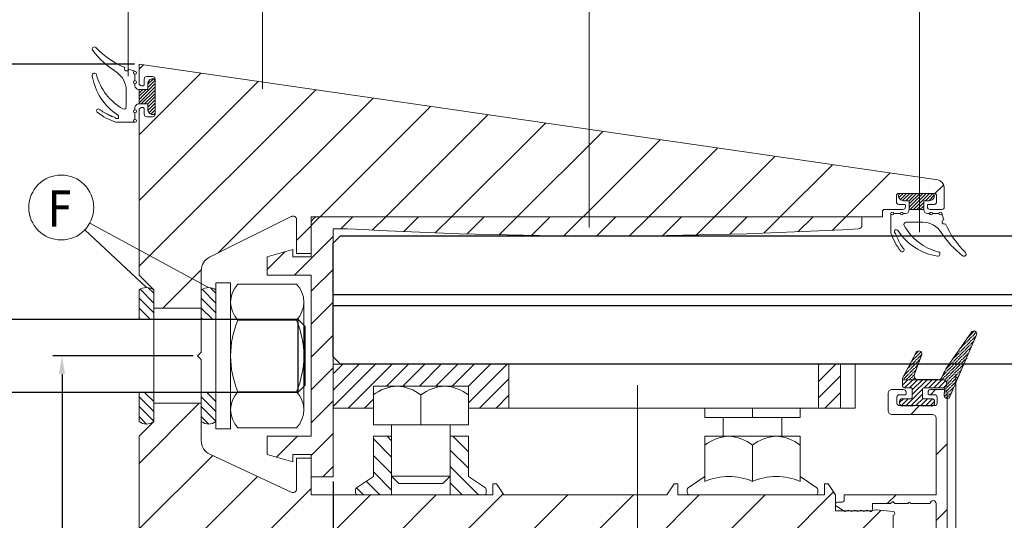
# Model space of a CAD drawing. Header units: millimetres. Extents: x 475 to 4940, y -52 to 2368.
# Tile 9 of 12: x 1249 to 1383, y 117 to 185. Entities that reach past the tile are written whole.
import ezdxf

# ---------------------------------------------------------------- set-up
doc = ezdxf.new("R2010")
doc.units = ezdxf.units.MM
doc.layers.get('0').update_dxf_attribs({"lineweight": 13})
for name, color, linetype, lineweight in [('CARTER INTERNO PICCOLO 27.6', 8, 'Continuous', 9), ('DADO FLANGIATO M8', 3, 'Continuous', 9), ('FISSAGGIO M10', 73, 'Continuous', 13), ('GUARNIZIONI', 7, 'Continuous', 9), ('INDICATORI', 7, 'Continuous', 5), ('PENSILINA MINI', 8, 'Continuous', 9), ('PLASTICA REGISTRO TRIANGOLARE MEDIA 75.3', 6, 'Continuous', 9), ('Quote', 5, 'Continuous', 9), ('VITE M8X8', 117, 'Continuous', 9)]:
    doc.layers.add(name, color=color, linetype=linetype, lineweight=lineweight)
doc.layers.add('DEFAULT', color=7, linetype='Continuous')
doc.layers.add('VETRO', color=140, linetype='Continuous')
doc.layers.add('PLASTICA L PICCOLA', color=1, linetype='Continuous', lineweight=9, true_color=0xff0000)
doc.styles.get("Standard").update_dxf_attribs({"font": 'TAHOMA.TTF'})
doc.styles.add('STANDARD-Tahoma', font='TAHOMA.TTF')
doc.dimstyles.new('Annotativa millimetri', dxfattribs={"dimscale": 0, "dimtxt": 5, "dimasz": 2.5, "dimexe": 1.25, "dimexo": 0.625, "dimtad": 1, "dimtoh": 1, "dimdec": 1, "dimtxsty": 'Standard', "dimcen": 2.5, "dimclrd": 256, "dimclre": 256, "dimclrt": 7, "dimadec": 0, "dimazin": 0, "dimtfac": 1, "dimtdec": 1, "dimtmove": 0, "dimatfit": 3, "dimfxl": 1, "dimarcsym": 0})

# ---------------------------------------------------------------- blocks, each defined once
blk = doc.blocks.new('*D15')
at = {"layer": 'Defpoints', "color": 0}
for p in [(1265.17, 179.19), (1243.05, 84.32), (1265.15, 84.32)]:
    blk.add_point(p, dxfattribs=at)
at = {"layer": 'Quote', "lineweight": -2}
for p, q in [((1264.54, 179.19), (1241.8, 179.19)), ((1243.05, 176.69), (1243.05, 119.39)), ((1243.05, 86.82), (1243.05, 105.3)), ((1264.53, 84.32), (1241.8, 84.32))]:
    blk.add_line(p, q, dxfattribs=at)
at = {"layer": 'Quote'}
for points in [[(1243.47, 176.69), (1242.63, 176.69), (1243.05, 179.19)], [(1242.63, 86.82), (1243.47, 86.82), (1243.05, 84.32)]]:
    blk.add_solid(points, dxfattribs=at)
at = {"layer": 'Quote', "color": 7, "insert": (1243.05, 112.34), "char_height": 5, "attachment_point": 5, "rotation": 90}
blk.add_mtext('94,9', dxfattribs=at)
blk = doc.blocks.new('*D16')
at = {"layer": 'Defpoints', "color": 0}
for p in [(1254.64, 139.32), (1273.17, 139.32), (1265.15, 84.32)]:
    blk.add_point(p, dxfattribs=at)
at = {"layer": 'Quote', "lineweight": -2}
for p, q in [((1272.54, 139.32), (1253.39, 139.32)), ((1254.64, 136.82), (1254.64, 115.82)), ((1254.64, 86.82), (1254.64, 107.83)), ((1264.53, 84.32), (1253.39, 84.32))]:
    blk.add_line(p, q, dxfattribs=at)
at = {"layer": 'Quote'}
for points in [[(1255.05, 136.82), (1254.22, 136.82), (1254.64, 139.32)], [(1254.22, 86.82), (1255.05, 86.82), (1254.64, 84.32)]]:
    blk.add_solid(points, dxfattribs=at)
at = {"layer": 'Quote', "color": 7, "insert": (1254.64, 111.82), "char_height": 5, "attachment_point": 5, "rotation": 90}
blk.add_mtext('55', dxfattribs=at)
blk = doc.blocks.new('*D18')
at = {"layer": 'Defpoints', "color": 0}
for p in [(1291.67, 122.78), (1375.55, 110.05), (1291.67, 80.5)]:
    blk.add_point(p, dxfattribs=at)
at = {"layer": 'Quote', "lineweight": -2}
for p, q in [((1291.67, 122.15), (1291.67, 79.25)), ((1375.55, 109.42), (1375.55, 79.25)), ((1294.17, 80.5), (1304.68, 80.5)), ((1373.05, 80.5), (1318.74, 80.5))]:
    blk.add_line(p, q, dxfattribs=at)
at = {"layer": 'Quote'}
for points in [[(1294.17, 80.91), (1294.17, 80.08), (1291.67, 80.5)], [(1373.05, 80.08), (1373.05, 80.91), (1375.55, 80.5)]]:
    blk.add_solid(points, dxfattribs=at)
at = {"layer": 'Quote', "color": 7, "insert": (1311.71, 80.5), "char_height": 5, "attachment_point": 5}
blk.add_mtext('83,9', dxfattribs=at)

msp = doc.modelspace()

# ---------------------------------------------------------------- hatches: boundary and pattern name
h = msp.add_hatch()
h.set_pattern_fill('ANSI31', color=256, scale=2, style=0)
h.set_pattern_definition([(45, (947.6656, -4.2996), (-4.49013, 4.49013), [])])
edge = h.paths.add_edge_path()
edge.add_line((1267.17, 145.82), (1267.17, 148.32))
edge.add_line((1267.17, 148.32), (1265.17, 150.32))
edge.add_line((1265.17, 150.32), (1265.17, 172.89))
edge.add_arc((1265.52, 172.89), 0.35, 90, 180, ccw=False)
edge.add_line((1265.52, 173.24), (1265.77, 173.24))
edge.add_arc((1265.77, 173.14), 0.1, 0.0001, 89.9999, ccw=False)
edge.add_line((1265.87, 173.14), (1265.87, 172.34))
edge.add_arc((1266.22, 172.34), 0.35, 180, 270)
edge.add_line((1266.22, 171.99), (1267.02, 171.99))
edge.add_arc((1267.02, 172.34), 0.35, 270, 360)
edge.add_line((1267.37, 172.34), (1267.37, 177.14))
edge.add_arc((1267.02, 177.14), 0.35, 0, 90)
edge.add_line((1267.02, 177.49), (1266.22, 177.49))
edge.add_arc((1266.22, 177.14), 0.35, 90, 180)
edge.add_line((1265.87, 177.14), (1265.87, 176.34))
edge.add_arc((1265.77, 176.34), 0.1, 270, 360, ccw=False)
edge.add_line((1265.77, 176.24), (1265.52, 176.24))
edge.add_arc((1265.52, 176.59), 0.35, 180.0001, 269.9999, ccw=False)
edge.add_line((1265.17, 176.59), (1265.17, 179.19))
edge.add_line((1265.17, 179.19), (1374.28, 163.35))
edge.add_arc((1374.14, 162.37), 1, 0.5, 81.7404, ccw=False)
edge.add_line((1375.14, 162.37), (1375.16, 159.63))
edge.add_arc((1374.86, 159.62), 0.3, -90, 0.5, ccw=False)
edge.add_line((1374.86, 159.32), (1373.21, 159.32))
edge.add_arc((1373.21, 159.67), 0.35, 180, 270, ccw=False)
edge.add_line((1372.86, 159.67), (1372.86, 159.92))
edge.add_arc((1372.96, 159.92), 0.1, 90, 180, ccw=False)
edge.add_line((1372.96, 160.02), (1373.76, 160.02))
edge.add_arc((1373.76, 160.37), 0.35, 270, 360)
edge.add_line((1374.11, 160.37), (1374.11, 161.17))
edge.add_arc((1373.76, 161.17), 0.35, 0, 90)
edge.add_line((1373.76, 161.52), (1368.96, 161.52))
edge.add_arc((1368.96, 161.17), 0.35, 90, 180)
edge.add_line((1368.61, 161.17), (1368.61, 160.37))
edge.add_arc((1368.96, 160.37), 0.35, 180, 270)
edge.add_line((1368.96, 160.02), (1369.76, 160.02))
edge.add_arc((1369.76, 159.92), 0.1, 0, 90, ccw=False)
edge.add_line((1369.86, 159.92), (1369.86, 159.67))
edge.add_arc((1369.51, 159.67), 0.35, -90, 0, ccw=False)
edge.add_line((1369.51, 159.32), (1367.01, 159.32))
edge.add_arc((1367.01, 159.02), 0.3, 90.0001, 180)
edge.add_line((1366.71, 159.02), (1366.71, 158.32))
edge.add_line((1366.71, 158.32), (1288.67, 158.32))
edge.add_line((1288.67, 158.32), (1288.67, 153.32))
edge.add_line((1288.67, 153.32), (1286.67, 153.32))
edge.add_line((1286.67, 153.32), (1286.67, 157.91))
edge.add_arc((1286.17, 157.91), 0.5, 360, 476.5459)
edge.add_line((1285.94, 158.36), (1274.77, 152.78))
edge.add_arc((1275.67, 150.99), 2, 116.5459, 180)
edge.add_line((1273.67, 150.99), (1273.67, 145.82))
edge.add_line((1273.67, 132.82), (1273.67, 127.69))
edge.add_arc((1275.67, 127.69), 2, 180, 244.8658)
edge.add_line((1274.82, 125.88), (1285.95, 120.66))
edge.add_arc((1286.17, 121.11), 0.5, 244.8658, 360.0063)
edge.add_line((1286.67, 121.11), (1286.67, 125.32))
edge.add_line((1286.67, 125.32), (1288.67, 125.32))
edge.add_line((1288.67, 125.32), (1288.67, 120.32))
edge.add_line((1288.67, 120.32), (1313.48, 120.32))
edge.add_line((1313.48, 120.32), (1313.48, 121.82))
edge.add_line((1313.48, 121.82), (1313.98, 121.82))
edge.add_line((1313.98, 121.82), (1314.99, 120.32))
edge.add_line((1314.99, 120.32), (1337.27, 120.32))
edge.add_line((1337.27, 120.32), (1338.28, 121.82))
edge.add_line((1338.28, 121.82), (1338.78, 121.82))
edge.add_line((1338.78, 121.82), (1338.78, 120.32))
edge.add_line((1338.78, 120.32), (1358.78, 120.32))
edge.add_line((1358.78, 120.32), (1358.78, 121.82))
edge.add_line((1358.78, 121.82), (1359.28, 121.82))
edge.add_line((1359.28, 121.82), (1360.29, 120.32))
edge.add_line((1360.29, 120.32), (1360.29, 118.12))
edge.add_line((1360.29, 118.12), (1365.13, 118.12))
edge.add_line((1365.13, 118.12), (1365.19, 118.13))
edge.add_line((1365.19, 118.13), (1365.8, 118.24))
edge.add_line((1365.8, 118.24), (1365.88, 118.24))
edge.add_line((1365.88, 118.24), (1368.19, 118.01))
edge.add_arc((1368.16, 117.76), 0.25, -90, 84.2929, ccw=False)
edge.add_line((1368.16, 117.51), (1368.16, 109.91))
edge.add_arc((1368.16, 109.66), 0.25, -84.2929, 90, ccw=False)
edge.add_line((1368.19, 109.41), (1365.88, 109.18))
edge.add_line((1365.88, 109.18), (1365.8, 109.18))
edge.add_line((1365.8, 109.18), (1365.19, 109.29))
edge.add_line((1365.19, 109.29), (1365.13, 109.3))
edge.add_line((1365.13, 109.3), (1360.29, 109.3))
edge.add_line((1360.29, 109.3), (1360.3, 107.1))
edge.add_line((1360.3, 107.1), (1265.15, 84.32))
edge.add_line((1265.15, 84.32), (1265.16, 128.32))
edge.add_line((1265.16, 128.32), (1267.17, 130.32))
edge.add_line((1267.17, 130.32), (1267.17, 132.82))
edge.add_line((1273.67, 132.82), (1267.17, 132.82))
edge.add_line((1273.67, 145.82), (1267.17, 145.82))
h = msp.add_hatch()
h.set_pattern_fill('ANSI36', color=256, scale=2.5, angle=90)
h.set_pattern_definition([(45, (1465.79238, 119.62887), (0.6076699, 0.1657282), [0.78125, -0.15625, 0, -0.15625])])
h.paths.add_polyline_path([(1378.87, 142.55, -0.845098), (1379.58, 142.2), (1375.94, 133.77, -0.879618), (1375.15, 133.86), (1375.2, 134.78, 0.361136), (1375.01, 134.95), (1375, 134.95, 1.000621), (1374.9, 136.05), (1374.35, 136.05, 0.289354), (1374.87, 136.44, -0.074437), (1376.03, 138.44)])
h.paths.add_polyline_path([(1371.34, 139.78, -0.85773), (1372.09, 139.51), (1371.1, 136.81, 0.544748), (1371.56, 136.05), (1369.44, 136.05), (1369.44, 136.25)])
h = msp.add_hatch()
h.set_pattern_fill('ANSI31', color=256, scale=3.75, angle=90)
h.set_pattern_definition([(45, (1465.7924, 119.62887), (0.3314563, -0.3314563), [])])
h.paths.add_polyline_path([(1371.56, 136.05), (1374.35, 136.05), (1374.9, 136.05, -1.000621), (1375, 134.95), (1372.4, 134.95, 0.422161), (1372.19, 134.75), (1372.19, 133.65, 0.414214), (1372.39, 133.45), (1373.44, 133.45, -0.414214), (1373.84, 133.05), (1373.84, 132.85, -0.414214), (1373.44, 132.45, 0.025002), (1369.44, 132.45, -0.414214), (1369.04, 132.85), (1369.04, 133.05, -0.414214), (1369.44, 133.45), (1370.59, 133.45, 0.414214), (1370.79, 133.65), (1370.79, 134.75, 0.413582), (1370.59, 134.95), (1369.74, 134.95, -0.414213), (1369.44, 135.25), (1369.44, 136.05)])
h = msp.add_hatch()
h.set_pattern_fill('ANSI31', color=256, scale=2, style=0)
edge = h.paths.add_edge_path()
edge.add_line((1370.37, 119.32), (1370.17, 119.12))
edge.add_line((1370.17, 119.12), (1368.42, 119.12))
edge.add_line((1368.42, 119.12), (1368.12, 119.42))
edge.add_line((1368.12, 119.42), (1367.82, 119.12))
edge.add_line((1367.82, 119.12), (1365.34, 119.12))
edge.add_line((1365.34, 119.12), (1365.34, 118.33))
edge.add_arc((1365.04, 118.33), 0.3, 270, 360, ccw=False)
edge.add_line((1365.04, 118.03), (1364.83, 118.12))
edge.add_arc((1364.61, 117.91), 0.3, 45, 135)
edge.add_arc((1364.19, 118.33), 0.3, 225, 315, ccw=False)
edge.add_arc((1363.77, 117.91), 0.3, 45, 135)
edge.add_arc((1363.34, 118.33), 0.3, 225, 315, ccw=False)
edge.add_arc((1362.92, 117.91), 0.3, 45, 135)
edge.add_arc((1362.49, 118.33), 0.3, 225, 315, ccw=False)
edge.add_arc((1362.07, 117.91), 0.3, 45, 135)
edge.add_arc((1361.64, 118.33), 0.3, 236.7641, 315, ccw=False)
edge.add_line((1361.48, 118.08), (1360.43, 118.77))
edge.add_arc((1360.59, 119.02), 0.3, 90, 236.7641, ccw=False)
edge.add_line((1360.59, 119.32), (1361.2, 119.32))
edge.add_arc((1361.2, 119.62), 0.3, 270, 359.9963)
edge.add_line((1361.5, 119.62), (1361.5, 120.32))
edge.add_line((1361.5, 120.32), (1374.05, 120.32))
edge.add_line((1374.05, 120.32), (1374.05, 130.8))
edge.add_arc((1373.55, 130.8), 0.5, 0, 90)
edge.add_line((1373.55, 131.3), (1367.99, 131.3))
edge.add_arc((1367.99, 131.8), 0.5, 180, 270, ccw=False)
edge.add_line((1367.49, 131.8), (1367.49, 134.2))
edge.add_arc((1367.99, 134.2), 0.5, 90, 180, ccw=False)
edge.add_line((1367.99, 134.7), (1369.59, 134.7))
edge.add_arc((1369.59, 134.35), 0.35, 0.0001, 89.9999, ccw=False)
edge.add_line((1369.94, 134.35), (1369.94, 134.1))
edge.add_arc((1369.84, 134.1), 0.1, 270, 360, ccw=False)
edge.add_line((1369.84, 134), (1369.04, 134))
edge.add_arc((1369.04, 133.65), 0.35, 90, 180)
edge.add_line((1368.69, 133.65), (1368.69, 132.85))
edge.add_arc((1369.04, 132.85), 0.35, 180, 270)
edge.add_line((1369.04, 132.5), (1373.84, 132.5))
edge.add_arc((1373.84, 132.85), 0.35, 270, 360)
edge.add_line((1374.19, 132.85), (1374.19, 133.65))
edge.add_arc((1373.84, 133.65), 0.35, 0.0001, 89.9999)
edge.add_line((1373.84, 134), (1373.04, 134))
edge.add_arc((1373.04, 134.1), 0.1, 180.0001, 269.9999, ccw=False)
edge.add_line((1372.94, 134.1), (1372.94, 134.35))
edge.add_arc((1373.29, 134.35), 0.35, 90, 180, ccw=False)
edge.add_line((1373.29, 134.7), (1375.05, 134.7))
edge.add_arc((1375.05, 134.2), 0.5, 0, 90, ccw=False)
edge.add_line((1375.55, 134.2), (1375.55, 110.1))
edge.add_arc((1372.55, 110.1), 3, -90, 0, ccw=False)
edge.add_line((1372.55, 107.1), (1361.5, 107.1))
edge.add_line((1361.5, 107.1), (1361.5, 108))
edge.add_arc((1361.2, 108), 0.3, 360, 450)
edge.add_line((1361.2, 108.3), (1360.5, 108.3))
edge.add_line((1360.5, 108.3), (1360.5, 108.69))
edge.add_line((1360.5, 108.69), (1361.48, 109.34))
edge.add_arc((1361.64, 109.09), 0.3, 45, 123.2359, ccw=False)
edge.add_arc((1362.07, 109.51), 0.3, 225, 315)
edge.add_arc((1362.49, 109.09), 0.3, 45, 135, ccw=False)
edge.add_arc((1362.92, 109.51), 0.3, 225, 315)
edge.add_arc((1363.34, 109.09), 0.3, 45, 135, ccw=False)
edge.add_arc((1363.77, 109.51), 0.3, 225, 315)
edge.add_arc((1364.19, 109.09), 0.3, 45, 135, ccw=False)
edge.add_arc((1364.61, 109.51), 0.3, 225, 315)
edge.add_line((1364.83, 109.3), (1365.04, 109.39))
edge.add_arc((1365.04, 109.09), 0.3, 0, 90, ccw=False)
edge.add_line((1365.34, 109.09), (1365.34, 108.3))
edge.add_line((1365.34, 108.3), (1372.55, 108.3))
edge.add_arc((1372.55, 109.8), 1.5, 270, 360)
edge.add_line((1374.05, 109.8), (1374.05, 119.12))
edge.add_arc((1373.65, 119.12), 0.4, 0, 180)
edge.add_line((1373.25, 119.12), (1370.57, 119.12))
edge.add_line((1370.57, 119.12), (1370.37, 119.32))
at = {"layer": 'DADO FLANGIATO M8'}
h = msp.add_hatch(dxfattribs=at)
h.set_pattern_fill('ANSI31', color=256, scale=0.5, angle=90, style=0)
h.set_pattern_definition([(135, (1778.7258, 295.2195), (-1.122532, -1.122532), [])])
h.paths.add_polyline_path([(1294.87, 121.29), (1297.17, 122.82), (1297.17, 128.32), (1299.67, 128.32), (1299.67, 120.32), (1295.03, 120.32, 0.745181), (1295.12, 120.81, -0.210261), (1294.9, 120.82, -0.58341)])
h.paths.add_polyline_path([(1307.67, 120.32), (1307.67, 128.32), (1310.17, 128.32), (1310.17, 122.82), (1312.47, 121.29, -0.589752), (1312.43, 120.81, -0.196777), (1312.22, 120.81, 0.798306), (1312.33, 120.32)])
h.paths.add_polyline_path([(1312.33, 120.32, -0.798306), (1312.22, 120.81, 0.196777), (1312.43, 120.81, -0.825541)])
h.paths.add_polyline_path([(1312.33, 120.32, 0.825541), (1312.43, 120.81, 0.589752), (1312.47, 121.29), (1312.59, 121.21), (1312.59, 120.32)])
h.paths.add_polyline_path([(1294.96, 120.33, -0.74529), (1294.9, 120.82, 0.210261), (1295.12, 120.81, -0.745181), (1295.03, 120.32), (1294.99, 120.32)])
h.paths.add_polyline_path([(1294.75, 120.34), (1294.75, 121.21), (1294.87, 121.29, 0.58341), (1294.9, 120.82, 0.74529), (1294.96, 120.33)])
at = {"layer": 'GUARNIZIONI'}
h = msp.add_hatch(dxfattribs=at)
h.set_pattern_fill('ANSI31', color=256, scale=0.1, angle=180, style=0, pattern_type=2)
h.set_pattern_definition([(225, (1312.69768, 294.6083), (-0.2245064, 0.2245064), [])])
h.paths.add_polyline_path([(1265.17, 173.74), (1265.17, 175.74), (1266.37, 175.74), (1266.37, 176.49), (1266.37, 176.51), (1266.37, 176.52), (1266.37, 176.54), (1266.37, 176.56), (1266.37, 176.57), (1266.37, 176.59), (1266.37, 176.6), (1266.38, 176.62), (1266.38, 176.64), (1266.38, 176.65), (1266.39, 176.67), (1266.39, 176.69), (1266.4, 176.7), (1266.4, 176.72), (1266.41, 176.73), (1266.42, 176.75), (1266.42, 176.77), (1266.43, 176.78), (1266.44, 176.8), (1266.44, 176.81), (1266.45, 176.83), (1266.46, 176.85), (1266.47, 176.86), (1266.48, 176.88), (1266.49, 176.89), (1266.5, 176.91), (1266.51, 176.92), (1266.52, 176.93), (1266.53, 176.95), (1266.55, 176.96), (1266.56, 176.98), (1266.57, 176.99), (1266.58, 177), (1266.6, 177.01), (1266.61, 177.03), (1266.62, 177.04), (1266.64, 177.05), (1266.65, 177.06), (1266.67, 177.07), (1266.68, 177.08), (1266.7, 177.09), (1266.71, 177.1), (1266.73, 177.11), (1266.74, 177.12), (1266.76, 177.12), (1266.78, 177.13), (1266.79, 177.14), (1266.81, 177.14), (1266.82, 177.15), (1266.84, 177.16), (1266.86, 177.16), (1266.87, 177.17), (1266.89, 177.17), (1266.91, 177.17), (1266.92, 177.18), (1266.94, 177.18), (1266.95, 177.18), (1266.97, 177.19), (1266.99, 177.19), (1267, 177.19), (1267.02, 177.19), (1267.03, 177.19), (1267.05, 177.19), (1267.07, 177.19), (1267.07, 177.19), (1267.08, 177.19), (1267.09, 177.19), (1267.09, 177.19), (1267.1, 177.19), (1267.11, 177.19), (1267.11, 177.19), (1267.12, 177.19), (1267.13, 177.19), (1267.13, 177.19), (1267.14, 177.18), (1267.15, 177.18), (1267.16, 177.18), (1267.16, 177.18), (1267.17, 177.17), (1267.18, 177.17), (1267.18, 177.17), (1267.19, 177.17), (1267.2, 177.16), (1267.2, 177.16), (1267.21, 177.16), (1267.22, 177.15), (1267.22, 177.15), (1267.23, 177.14), (1267.24, 177.14), (1267.24, 177.14), (1267.25, 177.13), (1267.26, 177.13), (1267.26, 177.12), (1267.27, 177.12), (1267.27, 177.11), (1267.28, 177.11), (1267.28, 177.1), (1267.29, 177.09), (1267.29, 177.09), (1267.3, 177.08), (1267.3, 177.08), (1267.31, 177.07), (1267.31, 177.06), (1267.32, 177.06), (1267.32, 177.05), (1267.33, 177.04), (1267.33, 177.04), (1267.33, 177.03), (1267.34, 177.02), (1267.34, 177.02), (1267.34, 177.01), (1267.34, 177), (1267.35, 177), (1267.35, 176.99), (1267.35, 176.98), (1267.35, 176.98), (1267.36, 176.97), (1267.36, 176.96), (1267.36, 176.95), (1267.36, 176.95), (1267.36, 176.94), (1267.36, 176.93), (1267.36, 176.93), (1267.36, 176.92), (1267.37, 176.91), (1267.37, 176.91), (1267.37, 176.9), (1267.37, 176.89), (1267.37, 172.59), (1267.37, 172.59), (1267.37, 172.58), (1267.37, 172.57), (1267.36, 172.57), (1267.36, 172.56), (1267.36, 172.55), (1267.36, 172.55), (1267.36, 172.54), (1267.36, 172.53), (1267.36, 172.52), (1267.36, 172.52), (1267.35, 172.51), (1267.35, 172.5), (1267.35, 172.5), (1267.35, 172.49), (1267.34, 172.48), (1267.34, 172.48), (1267.34, 172.47), (1267.34, 172.46), (1267.33, 172.46), (1267.33, 172.45), (1267.33, 172.44), (1267.32, 172.44), (1267.32, 172.43), (1267.31, 172.42), (1267.31, 172.42), (1267.3, 172.41), (1267.3, 172.4), (1267.29, 172.4), (1267.29, 172.39), (1267.28, 172.39), (1267.28, 172.38), (1267.27, 172.38), (1267.27, 172.37), (1267.26, 172.37), (1267.26, 172.36), (1267.25, 172.36), (1267.24, 172.35), (1267.24, 172.35), (1267.23, 172.34), (1267.22, 172.34), (1267.22, 172.33), (1267.21, 172.33), (1267.2, 172.33), (1267.2, 172.32), (1267.19, 172.32), (1267.18, 172.32), (1267.18, 172.31), (1267.17, 172.31), (1267.16, 172.31), (1267.16, 172.31), (1267.15, 172.3), (1267.14, 172.3), (1267.13, 172.3), (1267.13, 172.3), (1267.12, 172.3), (1267.11, 172.3), (1267.11, 172.3), (1267.1, 172.3), (1267.09, 172.29), (1267.09, 172.29), (1267.08, 172.29), (1267.07, 172.29), (1267.07, 172.29), (1267.05, 172.29), (1267.03, 172.29), (1267.02, 172.29), (1267, 172.3), (1266.99, 172.3), (1266.97, 172.3), (1266.95, 172.3), (1266.94, 172.31), (1266.92, 172.31), (1266.91, 172.31), (1266.89, 172.32), (1266.87, 172.32), (1266.86, 172.33), (1266.84, 172.33), (1266.82, 172.34), (1266.81, 172.34), (1266.79, 172.35), (1266.78, 172.36), (1266.76, 172.36), (1266.74, 172.37), (1266.73, 172.38), (1266.71, 172.39), (1266.7, 172.4), (1266.68, 172.41), (1266.67, 172.42), (1266.65, 172.43), (1266.64, 172.44), (1266.62, 172.45), (1266.61, 172.46), (1266.6, 172.47), (1266.58, 172.49), (1266.57, 172.5), (1266.56, 172.51), (1266.55, 172.52), (1266.53, 172.54), (1266.52, 172.55), (1266.51, 172.57), (1266.5, 172.58), (1266.49, 172.6), (1266.48, 172.61), (1266.47, 172.63), (1266.46, 172.64), (1266.45, 172.66), (1266.44, 172.67), (1266.44, 172.69), (1266.43, 172.7), (1266.42, 172.72), (1266.42, 172.74), (1266.41, 172.75), (1266.4, 172.77), (1266.4, 172.78), (1266.39, 172.8), (1266.39, 172.82), (1266.38, 172.83), (1266.38, 172.85), (1266.38, 172.87), (1266.37, 172.88), (1266.37, 172.9), (1266.37, 172.91), (1266.37, 172.93), (1266.37, 172.95), (1266.37, 172.96), (1266.37, 172.98), (1266.37, 172.99), (1266.37, 173.74)], flags=0)
h = msp.add_hatch(dxfattribs=at)
h.set_pattern_fill('ANSI31', color=256, scale=0.1, angle=270, style=0, pattern_type=2)
h.set_pattern_definition([(225, (1491.2206, 206.85566), (0.2245064, -0.2245064), [])])
h.paths.add_polyline_path([(1370.36, 159.32), (1372.36, 159.32), (1372.36, 160.52), (1373.11, 160.52), (1373.12, 160.52), (1373.14, 160.52), (1373.15, 160.53), (1373.17, 160.53), (1373.18, 160.53), (1373.2, 160.53), (1373.22, 160.53), (1373.23, 160.54), (1373.25, 160.54), (1373.27, 160.54), (1373.28, 160.55), (1373.3, 160.55), (1373.31, 160.56), (1373.33, 160.56), (1373.35, 160.57), (1373.36, 160.57), (1373.38, 160.58), (1373.4, 160.59), (1373.41, 160.59), (1373.43, 160.6), (1373.44, 160.61), (1373.46, 160.62), (1373.47, 160.63), (1373.49, 160.64), (1373.5, 160.65), (1373.52, 160.66), (1373.53, 160.67), (1373.55, 160.68), (1373.56, 160.69), (1373.57, 160.7), (1373.59, 160.72), (1373.6, 160.73), (1373.61, 160.74), (1373.63, 160.76), (1373.64, 160.77), (1373.65, 160.78), (1373.66, 160.8), (1373.67, 160.81), (1373.68, 160.83), (1373.69, 160.84), (1373.7, 160.86), (1373.71, 160.87), (1373.72, 160.89), (1373.73, 160.9), (1373.74, 160.92), (1373.74, 160.93), (1373.75, 160.95), (1373.76, 160.97), (1373.76, 160.98), (1373.77, 161), (1373.77, 161.02), (1373.78, 161.03), (1373.78, 161.05), (1373.79, 161.06), (1373.79, 161.08), (1373.79, 161.1), (1373.8, 161.11), (1373.8, 161.13), (1373.8, 161.15), (1373.8, 161.16), (1373.8, 161.18), (1373.8, 161.19), (1373.81, 161.21), (1373.81, 161.22), (1373.81, 161.23), (1373.81, 161.24), (1373.8, 161.24), (1373.8, 161.25), (1373.8, 161.26), (1373.8, 161.26), (1373.8, 161.27), (1373.8, 161.28), (1373.8, 161.29), (1373.8, 161.29), (1373.8, 161.3), (1373.79, 161.31), (1373.79, 161.31), (1373.79, 161.32), (1373.79, 161.33), (1373.78, 161.33), (1373.78, 161.34), (1373.78, 161.35), (1373.78, 161.36), (1373.77, 161.36), (1373.77, 161.37), (1373.76, 161.38), (1373.76, 161.38), (1373.76, 161.39), (1373.75, 161.39), (1373.75, 161.4), (1373.74, 161.41), (1373.74, 161.41), (1373.73, 161.42), (1373.73, 161.42), (1373.72, 161.43), (1373.72, 161.44), (1373.71, 161.44), (1373.71, 161.45), (1373.7, 161.45), (1373.69, 161.46), (1373.69, 161.46), (1373.68, 161.47), (1373.68, 161.47), (1373.67, 161.48), (1373.66, 161.48), (1373.66, 161.48), (1373.65, 161.49), (1373.64, 161.49), (1373.64, 161.49), (1373.63, 161.5), (1373.62, 161.5), (1373.62, 161.5), (1373.61, 161.51), (1373.6, 161.51), (1373.6, 161.51), (1373.59, 161.51), (1373.58, 161.51), (1373.57, 161.52), (1373.57, 161.52), (1373.56, 161.52), (1373.55, 161.52), (1373.55, 161.52), (1373.54, 161.52), (1373.53, 161.52), (1373.53, 161.52), (1373.52, 161.52), (1373.51, 161.52), (1373.51, 161.52), (1369.21, 161.52), (1369.2, 161.52), (1369.19, 161.52), (1369.19, 161.52), (1369.18, 161.52), (1369.17, 161.52), (1369.16, 161.52), (1369.16, 161.52), (1369.15, 161.52), (1369.14, 161.52), (1369.14, 161.52), (1369.13, 161.51), (1369.12, 161.51), (1369.12, 161.51), (1369.11, 161.51), (1369.1, 161.51), (1369.1, 161.5), (1369.09, 161.5), (1369.08, 161.5), (1369.07, 161.49), (1369.07, 161.49), (1369.06, 161.49), (1369.05, 161.48), (1369.05, 161.48), (1369.04, 161.48), (1369.04, 161.47), (1369.03, 161.47), (1369.02, 161.46), (1369.02, 161.46), (1369.01, 161.45), (1369, 161.45), (1369, 161.44), (1368.99, 161.44), (1368.99, 161.43), (1368.98, 161.42), (1368.98, 161.42), (1368.97, 161.41), (1368.97, 161.41), (1368.96, 161.4), (1368.96, 161.39), (1368.95, 161.39), (1368.95, 161.38), (1368.95, 161.38), (1368.94, 161.37), (1368.94, 161.36), (1368.94, 161.36), (1368.93, 161.35), (1368.93, 161.34), (1368.93, 161.33), (1368.92, 161.33), (1368.92, 161.32), (1368.92, 161.31), (1368.92, 161.31), (1368.92, 161.3), (1368.91, 161.29), (1368.91, 161.29), (1368.91, 161.28), (1368.91, 161.27), (1368.91, 161.26), (1368.91, 161.26), (1368.91, 161.25), (1368.91, 161.24), (1368.91, 161.24), (1368.91, 161.23), (1368.91, 161.22), (1368.91, 161.21), (1368.91, 161.19), (1368.91, 161.18), (1368.91, 161.16), (1368.91, 161.15), (1368.91, 161.13), (1368.91, 161.11), (1368.92, 161.1), (1368.92, 161.08), (1368.92, 161.06), (1368.93, 161.05), (1368.93, 161.03), (1368.94, 161.02), (1368.94, 161), (1368.95, 160.98), (1368.95, 160.97), (1368.96, 160.95), (1368.97, 160.93), (1368.98, 160.92), (1368.98, 160.9), (1368.99, 160.89), (1369, 160.87), (1369.01, 160.86), (1369.02, 160.84), (1369.03, 160.83), (1369.04, 160.81), (1369.05, 160.8), (1369.06, 160.78), (1369.07, 160.77), (1369.09, 160.76), (1369.1, 160.74), (1369.11, 160.73), (1369.12, 160.72), (1369.14, 160.7), (1369.15, 160.69), (1369.16, 160.68), (1369.18, 160.67), (1369.19, 160.66), (1369.21, 160.65), (1369.22, 160.64), (1369.24, 160.63), (1369.25, 160.62), (1369.27, 160.61), (1369.28, 160.6), (1369.3, 160.59), (1369.32, 160.59), (1369.33, 160.58), (1369.35, 160.57), (1369.36, 160.57), (1369.38, 160.56), (1369.4, 160.56), (1369.41, 160.55), (1369.43, 160.55), (1369.45, 160.54), (1369.46, 160.54), (1369.48, 160.54), (1369.49, 160.53), (1369.51, 160.53), (1369.53, 160.53), (1369.54, 160.53), (1369.56, 160.53), (1369.57, 160.52), (1369.59, 160.52), (1369.61, 160.52), (1370.36, 160.52)], flags=0)
h = msp.add_hatch(dxfattribs=at)
h.set_pattern_fill('ANSI31', color=256, scale=0.3, angle=270, style=0)
h.set_pattern_definition([(315, (544.7961, 204.813), (0.6735192, 0.6735192), [])])
h.paths.add_polyline_path([(1267.17, 148.32), (1267.17, 144.32), (1265.17, 144.32), (1265.17, 148.32, -0.327803)])
h.paths.add_polyline_path([(1267.17, 134.32), (1267.17, 130.32, -0.327803), (1265.17, 130.32), (1265.17, 134.32)])
h = msp.add_hatch(dxfattribs=at)
h.set_pattern_fill('ANSI31', color=256, scale=0.3, angle=270, style=0)
h.set_pattern_definition([(315, (553.2961, 204.813), (0.6735192, 0.6735192), [])])
h.paths.add_polyline_path([(1275.67, 148.32), (1275.67, 144.32), (1273.67, 144.32), (1273.67, 148.32, -0.327803)])
h.paths.add_polyline_path([(1275.67, 134.32), (1275.67, 130.32, -0.327803), (1273.67, 130.32), (1273.67, 134.32)])
at = {"layer": 'PLASTICA L PICCOLA'}
h = msp.add_hatch(dxfattribs=at)
h.set_pattern_fill('ANSI31', color=256, style=0)
h.set_pattern_definition([(45, (1017.2467, 24.882), (-2.245064, 2.245064), [])])
edge = h.paths.add_edge_path()
edge.add_line((1291.67, 156.68), (1293.66, 156.68))
edge.add_arc((1328.63, 780.11), 624.42, 266.79001, 273.19638)
edge.add_arc((1363.42, 157.17), 0.5, 273.1974, 360)
edge.add_line((1363.92, 157.17), (1363.92, 158.32))
edge.add_line((1363.92, 158.32), (1289.67, 158.32))
edge.add_arc((1289.66, 157.33), 0.999, 89.8333, 179.9853)
edge.add_line((1288.67, 157.33), (1288.67, 152.83))
edge.add_line((1288.67, 152.83), (1286.17, 152.83))
edge.add_line((1286.17, 152.83), (1286.17, 153.83))
edge.add_line((1286.17, 153.83), (1282.67, 152.83))
edge.add_line((1282.67, 152.83), (1282.67, 150.33))
edge.add_line((1282.67, 150.33), (1288.67, 150.33))
edge.add_line((1288.67, 150.33), (1288.67, 128.32))
edge.add_line((1288.67, 128.32), (1282.67, 128.32))
edge.add_line((1282.67, 128.32), (1282.67, 125.82))
edge.add_line((1282.67, 125.82), (1286.17, 124.83))
edge.add_line((1286.17, 124.83), (1286.17, 125.82))
edge.add_line((1286.17, 125.82), (1288.67, 125.82))
edge.add_line((1288.67, 125.82), (1288.67, 122.78))
edge.add_line((1288.67, 122.78), (1291.67, 122.78))
edge.add_line((1291.67, 122.78), (1291.67, 156.68))
at = {"layer": 'PLASTICA REGISTRO TRIANGOLARE MEDIA 75.3'}
h = msp.add_hatch(dxfattribs=at)
h.set_pattern_fill('ANSI31', color=256, scale=0.5, style=0)
h.set_pattern_definition([(45, (660.9, 0), (-1.122532, 1.122532), [])])
h.paths.add_polyline_path([(1315.67, 138.17), (1315.67, 132.17), (1310.17, 132.17), (1310.17, 135.17), (1297.17, 135.17), (1297.17, 132.17), (1291.67, 132.17), (1291.67, 138.17)])
h.paths.add_polyline_path([(1360.97, 132.17), (1357.97, 132.17), (1357.97, 138.17), (1360.97, 138.17)])

# ---------------------------------------------------------------- linework, layer by layer
for p, q in [((1263.67, 193.72, -407.66), (1263.67, 177.56, -407.66)), ((1282.02, 193.72, -407.66), (1282.02, 175.83, -407.66)), ((1326.67, 193.72, -407.66), (1326.67, 156.87, -407.66)), ((1371.76, 193.72, -407.66), (1371.76, 156.24, -407.66)), ((1258.44, 157.47, -407.66), (1274.66, 148.65, -407.66)), ((1266.17, 148.65, -407.66), (1257.78, 156.55, -407.66)), ((1376.75, 57.27), (1376.75, 136.79)), ((1333.27, 57.27), (1333.27, 135.28))]:
    msp.add_line(p, q)
at = {"color": 0, "elevation": -407.66}
for points in [[(1369.44, 136.05), (1369.44, 135.25), (1369.44, 135.25, 0.414213), (1369.74, 134.95), (1370.59, 134.95, -0.414845), (1370.79, 134.75), (1370.79, 133.65, -0.414213), (1370.59, 133.45), (1369.44, 133.45), (1369.44, 133.45, 0.414214), (1369.04, 133.05), (1369.04, 132.85, 0.414214), (1369.44, 132.45, -0.025002), (1373.44, 132.45, 0.414214), (1373.84, 132.85), (1373.84, 132.85), (1373.84, 133.05), (1373.84, 133.05, 0.414214), (1373.44, 133.45), (1373.44, 133.45), (1372.39, 133.45, -0.414214), (1372.19, 133.65), (1372.19, 133.65), (1372.19, 134.75), (1372.19, 134.75, -0.414213), (1372.39, 134.95), (1374.9, 134.95, 1.104401), (1374.9, 136.05), (1374.35, 136.05, 0.289354), (1374.87, 136.44, -0.074437), (1376.03, 138.44), (1378.86, 142.53, -0.864477), (1379.58, 142.2), (1375.94, 133.77, -0.879618), (1375.15, 133.86), (1375.2, 134.78, 0.368646), (1375.01, 134.95)], [(1371.1, 136.81, 0.544748), (1371.56, 136.05), (1369.44, 136.05), (1369.44, 136.25), (1371.34, 139.78, -0.85773), (1372.09, 139.51), (1371.1, 136.81)]]:
    msp.add_lwpolyline(points, format="xyb", dxfattribs=at)
at = {"layer": 'CARTER INTERNO PICCOLO 27.6'}
msp.add_lwpolyline([(1374.05, 109.8), (1374.05, 119.12, 1), (1373.25, 119.12), (1370.57, 119.12), (1370.37, 119.32), (1370.17, 119.12), (1368.42, 119.12), (1368.12, 119.42), (1367.82, 119.12), (1365.34, 119.12), (1365.34, 118.33, -0.414214), (1365.04, 118.03), (1364.83, 118.12, 0.414214), (1364.4, 118.12, -0.414214), (1363.98, 118.12, 0.414214), (1363.55, 118.12, -0.414213), (1363.13, 118.12, 0.414214), (1362.7, 118.12, -0.414214), (1362.28, 118.12, 0.414214), (1361.86, 118.12, -0.355278), (1361.48, 118.08), (1360.43, 118.77, -0.745133), (1360.59, 119.32), (1361.2, 119.32, 0.414195), (1361.5, 119.62), (1361.5, 120.32), (1374.05, 120.32), (1374.05, 130.8, 0.414213), (1373.55, 131.3), (1367.99, 131.3, -0.414213), (1367.49, 131.8), (1367.49, 134.2, -0.414214), (1367.99, 134.7), (1369.59, 134.7, -0.414213), (1369.94, 134.35), (1369.94, 134.1, -0.414213), (1369.84, 134), (1369.04, 134, 0.414213), (1368.69, 133.65), (1368.69, 132.85, 0.414213), (1369.04, 132.5), (1373.84, 132.5, 0.414213), (1374.19, 132.85), (1374.19, 133.65, 0.414213), (1373.84, 134), (1373.04, 134, -0.414213), (1372.94, 134.1), (1372.94, 134.35, -0.414213), (1373.29, 134.7), (1375.05, 134.7, -0.414214), (1375.55, 134.2), (1375.55, 110.1, -0.414214)], format="xyb", dxfattribs=at)
at = {"layer": 'DADO FLANGIATO M8', "elevation": -407.66}
for points in [[(1307.67, 128.32), (1310.17, 128.32), (1310.17, 122.82), (1312.47, 121.28, -0.248994), (1312.59, 121.06), (1312.59, 120.59, -0.413219), (1312.34, 120.32), (1294.99, 120.32), (1294.96, 120.33, -0.374493), (1294.75, 120.59), (1294.75, 121.06, -0.248989), (1294.86, 121.28), (1297.17, 122.82)], [(1342.47, 127.12, -0.151892), (1345.72, 128.32, -0.151895), (1348.97, 127.12), (1348.97, 122.15, 0.20661), (1342.47, 122.15), (1342.47, 127.12), (1342.47, 128.32), (1345.68, 128.32)], [(1352.26, 128.32), (1355.47, 128.32), (1355.47, 127.12), (1355.47, 122.15, 0.20661), (1348.97, 122.15)], [(1355.47, 127.12, 0.151892), (1352.22, 128.32, 0.151895), (1348.97, 127.12)], [(1355.47, 122.82), (1357.77, 121.28, -0.248996), (1357.89, 121.06)], [(1340.16, 121.28, 0.248975), (1340.05, 121.06)], [(1340.05, 120.59, 0.374291), (1340.26, 120.33, 0.032772), (1340.29, 120.32), (1357.64, 120.32, 0.413206), (1357.89, 120.59)]]:
    msp.add_lwpolyline(points, format="xyb", dxfattribs=at)
for points in [[(1297.17, 122.82), (1297.17, 128.32), (1299.67, 128.32)], [(1299.67, 120.32), (1299.67, 128.32)], [(1307.67, 120.32), (1307.67, 128.32)], [(1352.2, 128.32), (1345.74, 128.32)], [(1342.47, 122.82), (1340.16, 121.28)], [(1340.05, 121.06), (1340.05, 120.59)], [(1357.89, 120.59), (1357.89, 121.05)]]:
    msp.add_lwpolyline(points, dxfattribs=at)
at = {"layer": 'DEFAULT', "color": 0, "ltscale": 10, "elevation": -407.66}
msp.add_lwpolyline([(1374.35, 136.05), (1371.56, 136.05)], dxfattribs=at)
at = {"layer": 'FISSAGGIO M10'}
msp.add_line((1287.67, 131.94, -407.66), (1287.67, 146.67, -407.66), dxfattribs=at)
at = {"layer": 'FISSAGGIO M10', "linetype": 'ByBlock', "lineweight": -2}
for p, q in [((1158.84, 144.32, -407.66), (1286.84, 144.32, -407.66)), ((1286.84, 134.32, -407.66), (1158.84, 134.32, -407.66))]:
    msp.add_line(p, q, dxfattribs=at)
at = {"layer": 'FISSAGGIO M10'}
msp.add_lwpolyline([(1275.67, 149.31), (1275.67, 129.31), (1277.67, 129.31), (1277.67, 149.31)], close=True, dxfattribs=at)
for points in [[(1278.67, 149.12, 0.407541), (1278.67, 144.21, -0.407541)], [(1278.67, 134.4), (1286.67, 134.4, 0.203771), (1286.67, 144.21), (1278.67, 144.21, 0.203771)]]:
    msp.add_lwpolyline(points, format="xyb", close=True, dxfattribs=at)
for points in [[(1286.67, 144.21, 0.407541), (1286.67, 149.12), (1278.67, 149.12)], [(1278.67, 134.4, 0.407541), (1278.67, 129.49), (1286.67, 129.49, 0.407541), (1286.67, 134.4)]]:
    msp.add_lwpolyline(points, format="xyb", dxfattribs=at)
at = {"layer": 'FISSAGGIO M10', "linetype": 'ByBlock', "lineweight": -2}
msp.add_lwpolyline([(1287.84, 143.32), (1286.84, 144.32), (1286.84, 134.32), (1287.84, 135.32)], close=True, dxfattribs=at)
at = {"layer": 'FISSAGGIO M10'}
msp.add_polyline3d([(1277.67, 144.21, -407.66), (1277.67, 146.67, -407.66), (1277.67, 131.94, -407.66)], dxfattribs=at)
at = {"layer": 'GUARNIZIONI', "elevation": -407.66}
for points in [[(1264.66, 178.2, -0.019793), (1263.76, 178.5, -1.249428), (1263.22, 178.71, -0.100892), (1259.28, 181.45, 0.948964), (1258.83, 181.06, 0.086545), (1262.02, 178.14, -0.25605), (1263.41, 175.61), (1263.41, 175.61), (1263.41, 173.34, -0.570725), (1262.96, 173.08, -0.207461), (1259.36, 177.74, 0.957196), (1258.77, 177.61, 0.209102), (1262.25, 172.23, -0.251604), (1262.37, 172.02), (1262.37, 171.84, -0.40996), (1262.27, 171.74), (1262.27, 171.74), (1262.07, 171.74), (1262.07, 171.74, -0.255513), (1261.98, 171.79, 0.161143), (1261.86, 171.89), (1261.76, 171.92), (1261.66, 171.97), (1261.55, 172.01), (1261.44, 172.05), (1261.34, 172.1), (1261.24, 172.14), (1261.14, 172.19), (1261.04, 172.23), (1260.94, 172.28), (1260.85, 172.33), (1260.75, 172.38), (1260.66, 172.43), (1260.57, 172.48), (1260.48, 172.53), (1260.4, 172.58), (1260.31, 172.63), (1260.23, 172.68), (1260.15, 172.73), (1260.07, 172.79), (1259.99, 172.84), (1259.92, 172.9), (1259.84, 172.95), (1259.77, 173.01, 0.995684), (1259.46, 172.62, 0.095029), (1261.98, 171.26, 0.076834), (1262.07, 171.24), (1264.61, 171.24)], [(1264.61, 176.54), (1264.61, 176.24, 0.414214), (1265.11, 175.74), (1265.17, 175.74), (1265.17, 173.74), (1265.11, 173.74, 0.414214), (1264.61, 173.24), (1264.61, 172.94)], [(1374.81, 158.82, 0.019793), (1375.11, 157.92, 1.249428), (1375.33, 157.38, 0.100892), (1378.06, 153.44, -0.948964), (1377.67, 152.99, -0.086545), (1374.75, 156.18, 0.25605), (1372.22, 157.57), (1372.22, 157.57), (1369.95, 157.57, 0.570725), (1369.69, 157.12, 0.207461), (1374.35, 153.52, -0.957196), (1374.23, 152.93, -0.209102), (1368.84, 156.41, 0.251604), (1368.63, 156.52), (1368.45, 156.52, 0.40996), (1368.36, 156.42), (1368.36, 156.42), (1368.36, 156.22), (1368.36, 156.22, 0.255513), (1368.4, 156.14, -0.161143), (1368.5, 156.02), (1368.54, 155.92), (1368.58, 155.81), (1368.62, 155.71), (1368.66, 155.6), (1368.71, 155.5), (1368.75, 155.4), (1368.8, 155.3), (1368.84, 155.2), (1368.89, 155.1), (1368.94, 155), (1368.99, 154.91), (1369.04, 154.82), (1369.09, 154.73), (1369.14, 154.64), (1369.19, 154.55), (1369.24, 154.47), (1369.29, 154.39), (1369.35, 154.3), (1369.4, 154.23), (1369.46, 154.15), (1369.51, 154.07), (1369.57, 154), (1369.62, 153.93, -0.995684), (1369.23, 153.62, -0.095029), (1367.87, 156.13, -0.076834), (1367.86, 156.22), (1367.86, 158.77)], [(1373.16, 158.77), (1372.86, 158.77, -0.414214), (1372.36, 159.27), (1372.36, 159.32), (1370.36, 159.32), (1370.36, 159.27, -0.414214), (1369.86, 158.77), (1369.56, 158.77)]]:
    msp.add_lwpolyline(points, format="xyb", dxfattribs=at)
for points in [[(1264.61, 177.81), (1264.61, 176.94)], [(1267.37, 172.59), (1267.37, 176.89)], [(1264.61, 172.54), (1264.61, 171.64)], [(1369.21, 161.52), (1373.51, 161.52)], [(1369.16, 158.77), (1368.26, 158.77)], [(1374.42, 158.77), (1373.56, 158.77)]]:
    msp.add_lwpolyline(points, dxfattribs=at)
at = {"layer": 'GUARNIZIONI', "linetype": 'Continuous', "elevation": -407.66}
for points in [[(1267.07, 172.29, -0.414214), (1266.37, 172.99), (1266.37, 172.99), (1266.37, 173.74), (1265.17, 173.74), (1265.17, 175.74), (1266.37, 175.74), (1266.37, 176.49), (1266.37, 176.49, -0.414214), (1267.07, 177.19, -0.414213), (1267.37, 176.89), (1267.37, 172.59, -0.414214), (1267.07, 172.29)], [(1368.91, 161.22, 0.414214), (1369.61, 160.52), (1369.61, 160.52), (1370.36, 160.52), (1370.36, 159.32), (1372.36, 159.32), (1372.36, 160.52), (1373.11, 160.52), (1373.11, 160.52, 0.414214), (1373.81, 161.22, 0.414213), (1373.51, 161.52), (1369.21, 161.52, 0.414214), (1368.91, 161.22)]]:
    msp.add_lwpolyline(points, format="xyb", dxfattribs=at)
at = {"layer": 'GUARNIZIONI', "color": 0, "elevation": -407.66}
for points in [[(1267.17, 148.32, 0.327803), (1265.17, 148.32), (1265.17, 144.32), (1267.17, 144.32), (1267.17, 148.32)], [(1275.67, 148.32, 0.327803), (1273.67, 148.32), (1273.67, 144.32), (1275.67, 144.32), (1275.67, 148.32)], [(1267.17, 130.32, -0.327803), (1265.17, 130.32), (1265.17, 134.32), (1267.17, 134.32), (1267.17, 130.32)], [(1275.67, 130.32, -0.327803), (1273.67, 130.32), (1273.67, 134.32), (1275.67, 134.32), (1275.67, 130.32)]]:
    msp.add_lwpolyline(points, format="xyb", dxfattribs=at)
at = {"layer": 'GUARNIZIONI'}
for centre in [(1264.61, 178.01, -407.66), (1264.61, 176.74, -407.66), (1264.61, 172.74, -407.66), (1264.61, 171.44, -407.66), (1368.06, 158.77, -407.66), (1369.36, 158.77, -407.66), (1373.36, 158.77, -407.66), (1374.62, 158.77, -407.66)]:
    msp.add_circle(centre, 0.2, dxfattribs=at)
at = {"layer": 'INDICATORI', "color": 0}
msp.add_circle((1254.54, 159.59, -407.66), 4.44, dxfattribs=at)
at = {"layer": 'PENSILINA MINI'}
for p, q in [((1273.67, 145.82, -815.33), (1267.17, 145.82, -815.33)), ((1273.67, 132.82, -815.33), (1267.17, 132.82, -815.33))]:
    msp.add_line(p, q, dxfattribs=at)
for points in [[(1265.15, 84.32), (1265.16, 128.32), (1267.17, 130.32), (1267.17, 148.32), (1265.17, 150.32), (1265.17, 172.89, -0.414213), (1265.52, 173.24), (1265.77, 173.24, -0.414213), (1265.87, 173.14), (1265.87, 172.34, 0.414213), (1266.22, 171.99), (1267.02, 171.99, 0.414213), (1267.37, 172.34), (1267.37, 177.14, 0.414213), (1267.02, 177.49), (1266.22, 177.49, 0.414213), (1265.87, 177.14), (1265.87, 176.34, -0.414213), (1265.77, 176.24), (1265.52, 176.24, -0.414213), (1265.17, 176.59), (1265.17, 179.19), (1374.28, 163.35, -0.370112), (1375.14, 162.37), (1375.16, 159.63, -0.416772), (1374.86, 159.32), (1373.21, 159.32, -0.414213), (1372.86, 159.67), (1372.86, 159.92, -0.414214), (1372.96, 160.02), (1373.76, 160.02, 0.414214), (1374.11, 160.37), (1374.11, 161.17, 0.414214), (1373.76, 161.52), (1368.96, 161.52, 0.414214), (1368.61, 161.17), (1368.61, 160.37, 0.414213), (1368.96, 160.02), (1369.76, 160.02, -0.414213), (1369.86, 159.92), (1369.86, 159.67, -0.414213), (1369.51, 159.32), (1367.01, 159.32, 0.414213), (1366.71, 159.02), (1366.71, 158.32), (1288.67, 158.32), (1288.67, 153.32), (1286.67, 153.32), (1286.67, 157.91, 0.557427), (1285.94, 158.36), (1274.77, 152.78, 0.284169), (1273.67, 150.99), (1273.67, 139.82), (1273.17, 139.32), (1273.67, 138.82), (1273.67, 127.69, 0.290838), (1274.82, 125.88), (1285.95, 120.66, 0.549417), (1286.67, 121.11), (1286.67, 125.32), (1288.67, 125.32), (1288.67, 120.32), (1313.48, 120.32), (1313.48, 121.82), (1313.98, 121.82), (1314.99, 120.32), (1337.27, 120.32), (1338.28, 121.82), (1338.78, 121.82), (1338.78, 120.32), (1358.78, 120.32), (1358.78, 121.82), (1359.28, 121.82), (1360.29, 120.32), (1360.29, 118.12), (1365.13, 118.12), (1365.19, 118.13), (1365.8, 118.24), (1365.88, 118.24), (1368.19, 118.01, -0.951397), (1368.16, 117.51), (1368.16, 109.91, -0.951397)], [(1267.17, 145.82), (1267.17, 148.32), (1265.17, 150.32), (1265.17, 172.89, -0.414213), (1265.52, 173.24), (1265.77, 173.24, -0.414213), (1265.87, 173.14), (1265.87, 172.34, 0.414213), (1266.22, 171.99), (1267.02, 171.99, 0.414213), (1267.37, 172.34), (1267.37, 177.14, 0.414213), (1267.02, 177.49), (1266.22, 177.49, 0.414213), (1265.87, 177.14), (1265.87, 176.34, -0.414213), (1265.77, 176.24), (1265.52, 176.24, -0.414213), (1265.17, 176.59), (1265.17, 179.19), (1374.28, 163.35, -0.370112), (1375.14, 162.37), (1375.16, 159.63, -0.416772), (1374.86, 159.32), (1373.21, 159.32, -0.414213), (1372.86, 159.67), (1372.86, 159.92, -0.414214), (1372.96, 160.02), (1373.76, 160.02, 0.414214), (1374.11, 160.37), (1374.11, 161.17, 0.414214), (1373.76, 161.52), (1368.96, 161.52, 0.414214), (1368.61, 161.17), (1368.61, 160.37, 0.414213), (1368.96, 160.02), (1369.76, 160.02, -0.414213), (1369.86, 159.92), (1369.86, 159.67, -0.414213), (1369.51, 159.32), (1367.01, 159.32, 0.414213), (1366.71, 159.02), (1366.71, 158.32), (1288.67, 158.32), (1288.67, 153.32), (1286.67, 153.32), (1286.67, 157.91, 0.557427), (1285.94, 158.36), (1274.77, 152.78, 0.284169), (1273.67, 150.99), (1273.67, 145.82)], [(1273.67, 132.82), (1273.67, 127.69, 0.290838), (1274.82, 125.88), (1285.95, 120.66, 0.549417), (1286.67, 121.11), (1286.67, 125.32), (1288.67, 125.32), (1288.67, 120.32), (1313.48, 120.32), (1313.48, 121.82), (1313.98, 121.82), (1314.99, 120.32), (1337.27, 120.32), (1338.28, 121.82), (1338.78, 121.82), (1338.78, 120.32), (1358.78, 120.32), (1358.78, 121.82), (1359.28, 121.82), (1360.29, 120.32), (1360.29, 118.12), (1365.13, 118.12), (1365.19, 118.13), (1365.8, 118.24), (1365.88, 118.24), (1368.19, 118.01, -0.951397), (1368.16, 117.51), (1368.16, 109.91, -0.951397)]]:
    msp.add_lwpolyline(points, format="xyb", dxfattribs=at)
msp.add_lwpolyline([(1265.15, 84.32), (1265.16, 128.32), (1267.17, 130.32), (1267.17, 132.82)], dxfattribs=at)
at = {"layer": 'PLASTICA L PICCOLA'}
msp.add_lwpolyline([(1291.67, 156.68), (1293.66, 156.68, 0.02796), (1363.44, 156.67, 0.397961), (1363.92, 157.17), (1363.92, 158.32), (1289.67, 158.32, 0.414991), (1288.67, 157.33), (1288.67, 152.83), (1286.17, 152.83), (1286.17, 153.83), (1282.67, 152.83), (1282.67, 150.33), (1288.67, 150.33), (1288.67, 128.32), (1282.67, 128.32), (1282.67, 125.82), (1286.17, 124.83), (1286.17, 125.82), (1288.67, 125.82), (1288.67, 122.78), (1291.67, 122.78)], format="xyb", close=True, dxfattribs=at)
at = {"layer": 'PLASTICA REGISTRO TRIANGOLARE MEDIA 75.3'}
for p, q in [((1357.97, 138.17, -407.66), (1315.67, 138.17, -407.66)), ((1315.67, 132.17, -407.66), (1357.97, 132.17, -407.66))]:
    msp.add_line(p, q, dxfattribs=at)
for points in [[(1315.67, 138.17), (1315.67, 132.17), (1310.17, 132.17), (1310.17, 135.17), (1297.17, 135.17), (1297.17, 132.17), (1291.67, 132.17), (1291.67, 138.17)], [(1360.97, 132.17), (1357.97, 132.17), (1357.97, 138.17), (1360.97, 138.17)]]:
    msp.add_lwpolyline(points, close=True, dxfattribs=at)
at = {"layer": 'PLASTICA REGISTRO TRIANGOLARE MEDIA 75.3', "elevation": -407.66}
msp.add_lwpolyline([(1360.97, 138.17), (1362.97, 138.17), (1362.97, 132.17), (1360.97, 132.17)], dxfattribs=at)
at = {"layer": 'VETRO'}
for p, q in [((1291.67, 147.68, -407.66), (1465.32, 147.68, -407.66)), ((1291.67, 146.19, -407.66), (1465.32, 146.19, -407.66))]:
    msp.add_line(p, q, dxfattribs=at)
at = {"layer": 'VETRO', "elevation": -815.33}
msp.add_lwpolyline([(1465.32, 138.18), (1292.67, 138.18), (1291.67, 139.18), (1291.67, 154.7), (1292.67, 155.7), (1465.32, 155.7)], dxfattribs=at)
at = {"layer": 'VITE M8X8'}
for p, q in [((1300.42, 135.16, -407.66), (1297.17, 135.16, -407.66)), ((1297.17, 133.96, -407.66), (1297.17, 135.16, -407.66)), ((1306.92, 135.16, -407.66), (1300.42, 135.16, -407.66)), ((1310.17, 135.16, -407.66), (1306.92, 135.16, -407.66)), ((1310.17, 135.16, -407.66), (1310.17, 133.96, -407.66)), ((1297.17, 129.86, -407.66), (1297.17, 133.96, -407.66)), ((1303.67, 133.96, -407.66), (1303.67, 129.86, -407.66)), ((1310.17, 133.96, -407.66), (1310.17, 129.86, -407.66)), ((1342.47, 130.86, -407.66), (1342.47, 132.17, -407.66)), ((1348.97, 132.17, -407.66), (1348.97, 130.86, -407.66)), ((1355.47, 132.17, -407.66), (1355.47, 130.86, -407.66)), ((1348.97, 130.86, -407.66), (1342.47, 130.86, -407.66)), ((1344.97, 130.86, -407.66), (1344.97, 130.86, -407.66)), ((1344.97, 128.32, -407.66), (1344.97, 130.86, -407.66)), ((1355.47, 130.86, -407.66), (1348.97, 130.86, -407.66)), ((1352.97, 130.86, -407.66), (1352.97, 130.86, -407.66)), ((1352.97, 128.32, -407.66), (1352.97, 130.86, -407.66)), ((1303.67, 129.86, -407.66), (1297.17, 129.86, -407.66)), ((1299.67, 122.86, -407.66), (1299.67, 129.86, -407.66)), ((1310.17, 129.86, -407.66), (1303.67, 129.86, -407.66)), ((1307.67, 122.86, -407.66), (1307.67, 129.86, -407.66)), ((1300.67, 121.86, -407.66), (1299.67, 122.86, -407.66)), ((1299.67, 122.86, -407.66), (1307.67, 122.86, -407.66)), ((1307.67, 122.86, -407.66), (1306.67, 121.86, -407.66)), ((1300.67, 121.86, -407.66), (1306.67, 121.86, -407.66))]:
    msp.add_line(p, q, dxfattribs=at)
for centre, start, end in [((1300.73, 129.34, -407.66), 93.0441, 127.5911), ((1300.11, 129.34, -407.66), 52.4086, 86.9563), ((1307.23, 129.34, -407.66), 93.0437, 127.5914), ((1306.61, 129.34, -407.66), 52.4089, 86.9559)]:
    msp.add_arc(centre, 5.84, start, end, dxfattribs=at)

# ---------------------------------------------------------------- texts
at = {"layer": 'INDICATORI', "color": 0, "insert": (1252.69, 156.95, -407.66), "char_height": 5, "width": 4.1965, "attachment_point": 7, "style": 'STANDARD-Tahoma'}
msp.add_mtext('F', dxfattribs=at)

# ---------------------------------------------------------------- dimensions: what is measured, and where the dimension line sits
at = {"layer": 'Quote'}
dim = msp.add_linear_dim(base=(1243.05, 84.32), p1=(1265.17, 179.19, -407.66), p2=(1265.15, 84.32), angle=90, dimstyle='Annotativa millimetri', override={"dimscale": 1, "dimtad": 0, "dimlfac": 1, "dimtxsty": 'Standard', "dimsah": 1, "dimtolj": 0}, dxfattribs=at)
dim.commit()
dim.dimension.update_dxf_attribs({"geometry": '*D15', "text_midpoint": (1243.05, 112.34), "dimtype": 160})
dim = msp.add_linear_dim(base=(1254.64, 139.32), p1=(1265.15, 84.32), p2=(1273.17, 139.32, -407.66), angle=90, dimstyle='Annotativa millimetri', override={"dimscale": 1, "dimtad": 0, "dimlfac": 1, "dimtxsty": 'Standard', "dimsah": 1, "dimtolj": 0}, dxfattribs=at)
dim.commit()
dim.dimension.update_dxf_attribs({"geometry": '*D16', "text_midpoint": (1254.64, 111.82)})
dim = msp.add_linear_dim(base=(1291.67, 80.5), p1=(1375.55, 110.05), p2=(1291.67, 122.78, -407.66), dimstyle='Annotativa millimetri', override={"dimscale": 1, "dimtad": 0, "dimlfac": 1, "dimtxsty": 'Standard', "dimsah": 1, "dimtolj": 0}, dxfattribs=at)
dim.commit()
dim.dimension.update_dxf_attribs({"geometry": '*D18', "text_midpoint": (1311.71, 80.5), "dimtype": 160})

doc.saveas('drawing.dxf')
